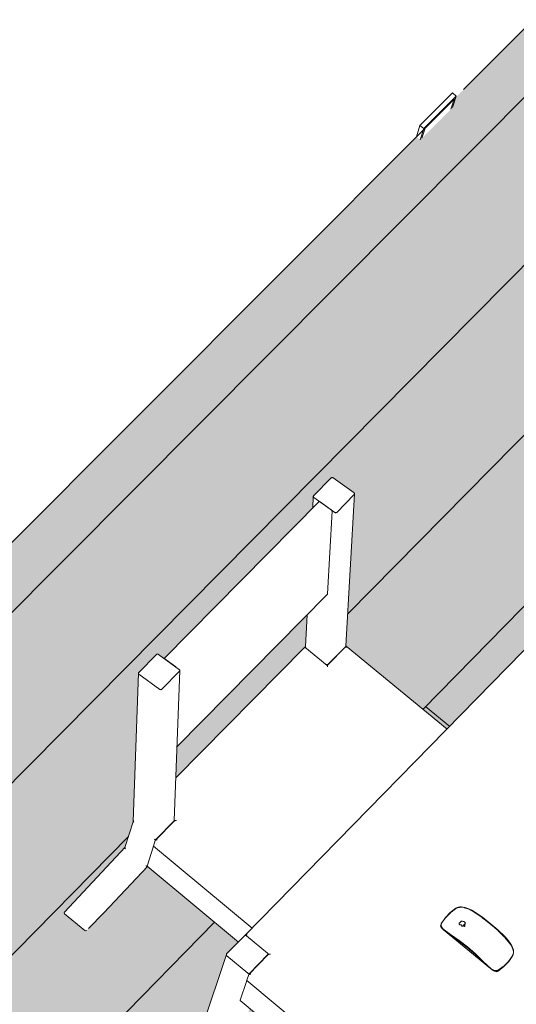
# Model space of a CAD drawing. Header units: centimetres. Extents: x 1151.07 to 1152.71, y 1902.53 to 1904.06.
# Tile 27 of 65: x 1151.94 to 1152.04, y 1903.22 to 1903.42. Entities that reach past the tile are written whole.
import ezdxf

# ---------------------------------------------------------------- set-up
doc = ezdxf.new("R2010")
doc.units = ezdxf.units.CM
for name, color, linetype, lineweight in [('Meble', 7, 'Continuous', 9), ('Osprzęt elektryczny', 7, 'Continuous', 9), ('Wyposażenie elektryczne', 7, 'Continuous', 9), ('Wyposażenie elektryczne-1', 9, 'Continuous', 9), ('Wzór powierzchni', 7, 'Continuous', 9), ('Wzór powierzchni-1', 250, 'Continuous', 9), ('Wzór powierzchni-7', 9, 'Continuous', 9), ('Ściany', 7, 'Continuous', 9)]:
    doc.layers.add(name, color=color, linetype=linetype, lineweight=lineweight)
doc.layers.add('Wzór powierzchni-2', color=7, linetype='Continuous', lineweight=9, true_color=0xedebe7)

# ---------------------------------------------------------------- blocks, each defined once
blk = doc.blocks.new('FP_8-Aksono Kopia 1')
at = {"layer": 'Wzór powierzchni-2'}
h = blk.add_hatch(color=256, dxfattribs=at)
h.paths.add_polyline_path([(1152.18047, 1903.00093), (1152.20389, 1903.04115), (1152.17427, 1903.0658), (1152.16289, 1903.04503), (1152.15949, 1903.04141), (1152.1593, 1903.04144), (1152.15924, 1903.04147), (1152.15598, 1903.0442), (1152.14417, 1903.03142), (1152.17245, 1903.00766)])
h.paths.add_polyline_path([(1152.17072, 1903.06216), (1152.17085, 1903.06223), (1152.17065, 1903.06216), (1152.17068, 1903.06216)])
h.paths.add_polyline_path([(1152.09835, 1903.07461), (1152.12356, 1903.10144), (1152.12365, 1903.10136), (1152.12366, 1903.10167), (1152.12695, 1903.10518), (1152.10659, 1903.12213), (1152.09767, 1903.10299), (1152.09412, 1903.09928), (1152.09394, 1903.09931), (1152.09388, 1903.09935), (1152.08961, 1903.10297), (1152.07607, 1903.0886), (1152.09031, 1903.07664), (1152.09325, 1903.07988), (1152.09364, 1903.0799), (1152.09802, 1903.07623), (1152.09802, 1903.07573), (1152.09781, 1903.07505), (1152.09805, 1903.07485)])
h.paths.add_polyline_path([(1152.12814, 1903.09763), (1152.12807, 1903.09767), (1152.12813, 1903.09763)])
h.paths.add_polyline_path([(1152.10409, 1903.12088), (1152.10422, 1903.12095), (1152.10403, 1903.12088), (1152.10406, 1903.12088)])
h.paths.add_polyline_path([(1152.02687, 1903.13131), (1152.027, 1903.13153), (1152.02706, 1903.13146), (1152.02712, 1903.13158), (1152.02716, 1903.13162), (1152.02676, 1903.13155), (1152.02682, 1903.13156), (1152.02687, 1903.13132)])
h.paths.add_polyline_path([(1152.03252, 1903.13314), (1152.05764, 1903.15935), (1152.05766, 1903.15938), (1152.05775, 1903.15941), (1152.05782, 1903.15938), (1152.05783, 1903.15969), (1152.05944, 1903.16137), (1152.03979, 1903.17772), (1152.03187, 1903.1578), (1152.02841, 1903.15425), (1152.02822, 1903.15427), (1152.02817, 1903.15431), (1152.02397, 1903.15791), (1152.02399, 1903.15804), (1152.0252, 1903.16117), (1152.00933, 1903.14464), (1152.02211, 1903.13392), (1152.02231, 1903.13495), (1152.02234, 1903.13495), (1152.02241, 1903.13521), (1152.02243, 1903.13521), (1152.02247, 1903.13561), (1152.02607, 1903.13954), (1152.02646, 1903.13956), (1152.03076, 1903.13595), (1152.03076, 1903.13542), (1152.03062, 1903.13473), (1152.03079, 1903.13459)])
h.paths.add_polyline_path([(1152.26753, 1903.14128), (1152.28255, 1903.15759), (1152.27022, 1903.16757), (1152.26593, 1903.15705), (1152.26255, 1903.15344), (1152.26246, 1903.1534), (1152.26226, 1903.15347), (1152.25901, 1903.15611), (1152.25484, 1903.15159), (1152.25709, 1903.14977)])
h.paths.add_polyline_path([(1152.26285, 1903.15401), (1152.26286, 1903.15419), (1152.26285, 1903.15417)])
h.paths.add_polyline_path([(1152.26307, 1903.15477), (1152.26324, 1903.15498), (1152.26316, 1903.1549)])
h.paths.add_polyline_path([(1152.06224, 1903.15573), (1152.06217, 1903.15577), (1152.06223, 1903.15573)])
h.paths.add_polyline_path([(1152.26708, 1903.16459), (1152.26718, 1903.1647), (1152.26712, 1903.16475), (1152.26707, 1903.1646)])
h.paths.add_polyline_path([(1152.03713, 1903.17663), (1152.03726, 1903.1767), (1152.03707, 1903.17664), (1152.0371, 1903.17663)])
h.paths.add_polyline_path([(1151.95929, 1903.18805), (1151.95941, 1903.1882), (1151.95942, 1903.18809), (1151.95952, 1903.18831), (1151.95956, 1903.18836), (1151.95918, 1903.18831), (1151.95924, 1903.18828), (1151.95929, 1903.18806)])
h.paths.add_polyline_path([(1152.12791, 1903.26691), (1152.12796, 1903.26677), (1152.12795, 1903.26693)])
h.paths.add_polyline_path([(1151.96629, 1903.18868), (1151.96849, 1903.19094), (1151.9669, 1903.19232), (1151.9669, 1903.19247), (1151.98067, 1903.23363), (1151.98075, 1903.23357), (1151.98072, 1903.23387), (1151.98306, 1903.23626), (1151.96501, 1903.25125), (1151.95405, 1903.23973), (1151.95285, 1903.23853), (1151.95271, 1903.23847), (1151.9524, 1903.23864), (1151.94851, 1903.24188), (1151.94842, 1903.24205), (1151.94855, 1903.24228), (1151.94937, 1903.24315), (1151.95021, 1903.24404), (1151.96055, 1903.25519), (1151.96219, 1903.26019), (1151.96221, 1903.2602), (1151.96222, 1903.26103), (1151.96229, 1903.26312), (1151.96259, 1903.27178), (1151.96275, 1903.27683), (1151.96278, 1903.27786), (1151.96298, 1903.28283), (1151.96318, 1903.28923), (1151.96325, 1903.28985), (1151.96678, 1903.29343), (1151.96719, 1903.29343), (1151.96832, 1903.29268), (1151.99783, 1903.32254), (1151.99802, 1903.32499), (1152.00151, 1903.32853), (1152.00193, 1903.32853), (1152.00608, 1903.3255), (1152.00609, 1903.32494), (1152.00442, 1903.29497), (1152.00456, 1903.29503), (1152.02455, 1903.27861), (1152.05364, 1903.30826), (1152.05367, 1903.3083), (1152.05374, 1903.30833), (1152.05381, 1903.3083), (1152.05378, 1903.30857), (1152.05724, 1903.3121), (1152.05762, 1903.3121), (1152.0618, 1903.30871), (1152.06189, 1903.30836), (1152.06202, 1903.30841), (1152.07365, 1903.29896), (1152.09159, 1903.3173), (1152.09162, 1903.31735), (1152.09189, 1903.3179), (1152.09229, 1903.31871), (1152.09753, 1903.32919), (1152.09797, 1903.33011), (1152.09869, 1903.33154), (1152.09942, 1903.333), (1152.10699, 1903.34808), (1152.10705, 1903.34808), (1152.10706, 1903.34836), (1152.11024, 1903.35142), (1152.1106, 1903.35141), (1152.11481, 1903.34799), (1152.11481, 1903.34762), (1152.11429, 1903.34659), (1152.15109, 1903.31707), (1152.15196, 1903.31792), (1152.15232, 1903.31791), (1152.15657, 1903.3145), (1152.15657, 1903.31408), (1152.14066, 1903.28423), (1152.13831, 1903.27888), (1152.13552, 1903.26588), (1152.1321, 1903.26238), (1152.13198, 1903.26237), (1152.13184, 1903.26242), (1152.12772, 1903.26579), (1152.12765, 1903.2659), (1152.12812, 1903.26833), (1152.12075, 1903.26065), (1152.13965, 1903.24528), (1152.15614, 1903.26263), (1152.1566, 1903.2635), (1152.15821, 1903.26646), (1152.16572, 1903.28012), (1152.16655, 1903.28165), (1152.16681, 1903.28212), (1152.1725, 1903.29238), (1152.17258, 1903.29233), (1152.1726, 1903.29262), (1152.17575, 1903.29574), (1152.17611, 1903.29573), (1152.18039, 1903.2923), (1152.18044, 1903.29197), (1152.17983, 1903.29087), (1152.21732, 1903.26078), (1152.21818, 1903.26166), (1152.21855, 1903.26164), (1152.22287, 1903.25817), (1152.22292, 1903.25785), (1152.20573, 1903.22857), (1152.20312, 1903.22339), (1152.19937, 1903.21106), (1152.19596, 1903.2075), (1152.19589, 1903.20747), (1152.1957, 1903.20754), (1152.19144, 1903.21104), (1152.18723, 1903.20658), (1152.20675, 1903.1907), (1152.22307, 1903.20802), (1152.22312, 1903.20812), (1152.22368, 1903.20913), (1152.22517, 1903.2116), (1152.22873, 1903.21748), (1152.22894, 1903.21777), (1152.22984, 1903.21931), (1152.23004, 1903.2196), (1152.23094, 1903.22114), (1152.23115, 1903.22143), (1152.23221, 1903.22325), (1152.2324, 1903.22356), (1152.24085, 1903.23742), (1152.24094, 1903.23737), (1152.24095, 1903.23767), (1152.24407, 1903.24086), (1152.24444, 1903.24085), (1152.24879, 1903.23735), (1152.24885, 1903.23702), (1152.24819, 1903.23595), (1152.26669, 1903.22108), (1152.27153, 1903.22987), (1152.29993, 1903.26031), (1152.06728, 1903.44535), (1152.02634, 1903.40429), (1152.02566, 1903.40222), (1152.01921, 1903.39575), (1152.01849, 1903.39634), (1152.01849, 1903.39642), (1151.87766, 1903.25521), (1151.95473, 1903.19052), (1151.95479, 1903.19134), (1151.95489, 1903.19189), (1151.95492, 1903.19178), (1151.95495, 1903.19229), (1151.95855, 1903.19617), (1151.95893, 1903.19619), (1151.96315, 1903.19264), (1151.96315, 1903.19203), (1151.96308, 1903.19138), (1151.96559, 1903.18928)])
h.paths.add_polyline_path([(1152.25084, 1903.1923), (1152.25615, 1903.20194), (1152.23692, 1903.21746), (1152.23129, 1903.20811), (1152.23151, 1903.20794), (1152.2502, 1903.19282)])
h.paths.add_polyline_path([(1151.97753, 1903.20023), (1151.99146, 1903.21446), (1151.9915, 1903.21448), (1151.99157, 1903.21451), (1151.99164, 1903.21452), (1151.99161, 1903.21475), (1151.99326, 1903.21644), (1151.98527, 1903.22302), (1151.97948, 1903.20596)])
h.paths.add_polyline_path([(1152.22776, 1903.20439), (1152.22781, 1903.20442), (1152.22778, 1903.20442)])
h.paths.add_polyline_path([(1152.22771, 1903.20436), (1152.22781, 1903.20448), (1152.22772, 1903.20438)])
h.paths.add_polyline_path([(1152.19623, 1903.20811), (1152.19623, 1903.20831), (1152.19621, 1903.20828)])
h.paths.add_polyline_path([(1151.99598, 1903.21089), (1151.99602, 1903.21097), (1151.99592, 1903.2109), (1151.99598, 1903.21089)])
h.paths.add_polyline_path([(1152.22883, 1903.21758), (1152.22897, 1903.21789), (1152.22888, 1903.21766)])
h.paths.add_polyline_path([(1152.19955, 1903.21933), (1152.19964, 1903.21944), (1152.19958, 1903.21944), (1152.19955, 1903.21935)])
h.paths.add_polyline_path([(1152.22994, 1903.21941), (1152.23008, 1903.21972), (1152.22998, 1903.21949)])
h.paths.add_polyline_path([(1152.19961, 1903.21953), (1152.19966, 1903.21976), (1152.19961, 1903.21972), (1152.19961, 1903.21967)])
h.paths.add_polyline_path([(1152.23105, 1903.22124), (1152.23119, 1903.22156), (1152.23109, 1903.22133)])
h.paths.add_polyline_path([(1152.23327, 1903.22491), (1152.23337, 1903.22517), (1152.23337, 1903.22512)])
h.paths.add_polyline_path([(1152.20232, 1903.22498), (1152.20236, 1903.22502), (1152.20234, 1903.22501)])
h.paths.add_polyline_path([(1152.20227, 1903.22496), (1152.20235, 1903.22506), (1152.20228, 1903.22498)])
h.paths.add_polyline_path([(1152.2355, 1903.2286), (1152.23564, 1903.22892), (1152.23554, 1903.22869)])
h.paths.add_polyline_path([(1151.98514, 1903.22997), (1151.98518, 1903.23004), (1151.98507, 1903.22997), (1151.98514, 1903.22997)])
h.paths.add_polyline_path([(1152.23662, 1903.23045), (1152.23673, 1903.23072), (1152.23673, 1903.23067)])
h.paths.add_polyline_path([(1152.20028, 1903.23319), (1152.20531, 1903.24183), (1152.20552, 1903.24212), (1152.20573, 1903.24263), (1152.16937, 1903.27197), (1152.16412, 1903.26236), (1152.16421, 1903.26236), (1152.2002, 1903.23325)])
h.paths.add_polyline_path([(1152.24539, 1903.2333), (1152.24567, 1903.23377), (1152.24547, 1903.23371), (1152.24558, 1903.23371), (1152.24541, 1903.23335), (1152.24539, 1903.23332)])
h.paths.add_polyline_path([(1152.23886, 1903.23417), (1152.23901, 1903.23449), (1152.23891, 1903.23426)])
h.paths.add_polyline_path([(1152.20326, 1903.23824), (1152.20345, 1903.23864), (1152.2033, 1903.23832)])
h.paths.add_polyline_path([(1151.95327, 1903.23906), (1151.95388, 1903.23959), (1151.95346, 1903.23923), (1151.95335, 1903.23913)])
h.paths.add_polyline_path([(1152.20434, 1903.24008), (1152.20447, 1903.24039), (1152.20438, 1903.24016)])
h.paths.add_polyline_path([(1151.95492, 1903.24076), (1151.9554, 1903.2412), (1151.95615, 1903.24203), (1151.95608, 1903.24203), (1151.95579, 1903.24165), (1151.95507, 1903.2409)])
h.paths.add_polyline_path([(1152.20541, 1903.24193), (1152.20555, 1903.24224), (1152.20546, 1903.24202)])
h.paths.add_polyline_path([(1151.96405, 1903.25044), (1151.96455, 1903.2509), (1151.96417, 1903.25056)])
h.paths.add_polyline_path([(1152.21946, 1903.25415), (1152.21974, 1903.25462), (1152.21965, 1903.25456), (1152.21954, 1903.25429), (1152.21947, 1903.25416)])
h.paths.add_polyline_path([(1152.16061, 1903.25874), (1152.16072, 1903.2589), (1152.16063, 1903.25877)])
h.paths.add_polyline_path([(1152.16056, 1903.25872), (1152.16064, 1903.2588), (1152.16057, 1903.25874)])
h.paths.add_polyline_path([(1152.13257, 1903.26466), (1152.1327, 1903.26484), (1152.13263, 1903.26482), (1152.13258, 1903.26469)])
h.paths.add_polyline_path([(1152.13284, 1903.26543), (1152.13279, 1903.2655), (1152.13282, 1903.26544), (1152.13284, 1903.26543)])
h.paths.add_polyline_path([(1152.13284, 1903.26573), (1152.13296, 1903.26604), (1152.1329, 1903.26603), (1152.13288, 1903.26593)])
h.paths.add_polyline_path([(1151.9706, 1903.26888), (1151.99629, 1903.29488), (1151.99632, 1903.29491), (1151.9964, 1903.29493), (1151.99643, 1903.29493), (1151.99645, 1903.29577), (1151.99655, 1903.29764), (1151.99668, 1903.30129), (1151.97084, 1903.27504), (1151.9706, 1903.269)])
h.paths.add_polyline_path([(1152.13719, 1903.28069), (1152.13726, 1903.28076), (1152.1372, 1903.28071)])
h.paths.add_polyline_path([(1152.13724, 1903.28071), (1152.13728, 1903.28075), (1152.13726, 1903.28074)])
h.paths.add_polyline_path([(1152.17697, 1903.28831), (1152.17724, 1903.28879), (1152.17714, 1903.28873), (1152.17704, 1903.28844), (1152.17698, 1903.28832)])
h.paths.add_polyline_path([(1152.13509, 1903.28894), (1152.1373, 1903.29309), (1152.13801, 1903.29443), (1152.14015, 1903.2986), (1152.1046, 1903.32728), (1152.0997, 1903.3174), (1152.09983, 1903.31744), (1152.13509, 1903.28895)])
h.paths.add_polyline_path([(1152.00437, 1903.29498), (1152.0044, 1903.29507), (1152.00437, 1903.29503)])
h.paths.add_polyline_path([(1152.05819, 1903.30475), (1152.05823, 1903.30482), (1152.05813, 1903.30476), (1152.05819, 1903.30475)])
h.paths.add_polyline_path([(1152.15316, 1903.31054), (1152.15341, 1903.31102), (1152.15332, 1903.31097), (1152.15321, 1903.31066), (1152.15316, 1903.31055)])
h.paths.add_polyline_path([(1152.09618, 1903.31387), (1152.09625, 1903.31398), (1152.09618, 1903.31389)])
h.paths.add_polyline_path([(1152.09623, 1903.3139), (1152.09629, 1903.31398), (1152.09623, 1903.31391)])
h.paths.add_polyline_path([(1152.11139, 1903.34411), (1152.11163, 1903.3446), (1152.11154, 1903.34454), (1152.11149, 1903.34434), (1152.11139, 1903.34413)])
blk = doc.blocks.new('FP_34-Aksono Kopia 1')
at = {"layer": 'Wzór powierzchni-7'}
for p, q in [((1152.07485, 1903.43933), (1151.88526, 1903.24882)), ((1152.09322, 1903.42472), (1151.90374, 1903.23331)), ((1152.11168, 1903.41004), (1152.00479, 1903.30149)), ((1152.13022, 1903.39529), (1152.01976, 1903.28251)), ((1152.02029, 1903.28305), (1152.02508, 1903.27911)), ((1151.9612, 1903.25721), (1151.9223, 1903.21772)), ((1151.97833, 1903.24021), (1151.94096, 1903.20205))]:
    blk.add_line(p, q, dxfattribs=at)

msp = doc.modelspace()

# ---------------------------------------------------------------- linework, layer by layer
at = {"layer": 'Meble'}
for p, q in [((1151.99802, 1903.32499), (1152.00151, 1903.32853)), ((1152.00189, 1903.32856), (1152.00607, 1903.32555)), ((1152.00611, 1903.32523), (1152.00261, 1903.32169)), ((1152.00617, 1903.32537), (1152.00443, 1903.29512)), ((1151.96822, 1903.29258), (1151.99911, 1903.32382)), ((1151.99783, 1903.32251), (1151.99795, 1903.32486)), ((1152.00223, 1903.32167), (1151.99805, 1903.32467)), ((1151.99931, 1903.32377), (1152.00148, 1903.32221)), ((1152.00168, 1903.32193), (1152.00077, 1903.30546)), ((1151.98441, 1903.23758), (1152.05358, 1903.3083)), ((1152.00076, 1903.30542), (1151.97083, 1903.27507)), ((1151.99638, 1903.29504), (1151.99671, 1903.30132)), ((1151.9706, 1903.26888), (1151.99624, 1903.29491)), ((1151.99625, 1903.29491), (1152.00074, 1903.29122)), ((1151.99629, 1903.29479), (1151.99639, 1903.29509)), ((1152.00073, 1903.29122), (1152.00451, 1903.29506)), ((1152.00093, 1903.29149), (1152.00437, 1903.29498)), ((1152.00442, 1903.29507), (1152.00435, 1903.29484)), ((1152.00451, 1903.29506), (1152.00451, 1903.29506)), ((1152.00452, 1903.29506), (1152.02457, 1903.2786)), ((1151.96325, 1903.28985), (1151.96678, 1903.29343)), ((1151.96716, 1903.29345), (1151.97134, 1903.2904)), ((1151.96842, 1903.29253), (1151.96837, 1903.29257)), ((1151.97059, 1903.29095), (1151.96842, 1903.29253)), ((1151.97137, 1903.29008), (1151.96783, 1903.2865)), ((1151.97143, 1903.29022), (1151.97027, 1903.26039)), ((1151.97064, 1903.29091), (1151.97059, 1903.29095)), ((1151.96216, 1903.2603), (1151.96318, 1903.28971)), ((1151.96746, 1903.28648), (1151.96328, 1903.28953)), ((1151.96051, 1903.25506), (1151.96217, 1903.26036)), ((1151.96653, 1903.25646), (1151.97035, 1903.26034)), ((1151.96672, 1903.25671), (1151.9702, 1903.26025)), ((1151.97026, 1903.26034), (1151.97018, 1903.26011)), ((1151.94847, 1903.24221), (1151.96056, 1903.25514)), ((1151.96491, 1903.25136), (1151.9661, 1903.25511)), ((1151.96652, 1903.25644), (1151.96617, 1903.25532)), ((1151.98581, 1903.23899), (1151.96618, 1903.25528)), ((1151.96501, 1903.25125), (1151.95631, 1903.24203)), ((1151.98305, 1903.23625), (1151.96491, 1903.25133)), ((1151.94952, 1903.24327), (1151.94963, 1903.24339)), ((1151.94851, 1903.24188), (1151.95252, 1903.23853)), ((1151.95631, 1903.24202), (1151.95328, 1903.23894)), ((1151.95631, 1903.24203), (1151.95631, 1903.24202)), ((1151.98426, 1903.23749), (1151.98072, 1903.23387)), ((1151.98883, 1903.23402), (1151.98464, 1903.2375)), ((1151.96689, 1903.19247), (1151.98067, 1903.23378)), ((1151.98075, 1903.23352), (1151.98495, 1903.23004)), ((1151.98513, 1903.22978), (1151.98901, 1903.23376)), ((1151.98532, 1903.23004), (1151.98886, 1903.23367)), ((1151.98892, 1903.23375), (1151.98884, 1903.23352)), ((1151.98511, 1903.22976), (1151.98474, 1903.22864)), ((1151.9834, 1903.22468), (1151.98467, 1903.22843)), ((1152.20594, 1903.04467), (1151.98475, 1903.2286)), ((1152.20389, 1903.04115), (1151.9834, 1903.22465))]:
    msp.add_line(p, q, dxfattribs=at)
for points in [[(1152.00151, 1903.32853, 0), (1152.00156, 1903.32856, 0), (1152.00161, 1903.32859, 0), (1152.00166, 1903.32861, 0), (1152.00172, 1903.32861, 0), (1152.00178, 1903.3286, 0), (1152.00184, 1903.32858, 0), (1152.00189, 1903.32856, 0)], [(1152.00607, 1903.32555, 0), (1152.00611, 1903.32552, 0), (1152.00614, 1903.32547, 0), (1152.00616, 1903.32542, 0), (1152.00617, 1903.32537, 0), (1152.00616, 1903.32532, 0), (1152.00614, 1903.32528, 0), (1152.00611, 1903.32523, 0)], [(1151.99805, 1903.32467, 0), (1151.99801, 1903.32471, 0), (1151.99798, 1903.32476, 0), (1151.99796, 1903.3248, 0), (1151.99795, 1903.32485, 0), (1151.99796, 1903.3249, 0), (1151.99798, 1903.32495, 0), (1151.99802, 1903.32499, 0)], [(1151.99911, 1903.32381, 0), (1151.99913, 1903.32383, 0), (1151.99916, 1903.32383, 0), (1151.99921, 1903.32382, 0), (1151.99926, 1903.3238, 0), (1151.99931, 1903.32377, 0)], [(1152.00148, 1903.32221, 0), (1152.00153, 1903.32217, 0), (1152.00158, 1903.32212, 0), (1152.00162, 1903.32206, 0), (1152.00165, 1903.32201, 0), (1152.00167, 1903.32197, 0), (1152.00168, 1903.32193, 0)], [(1152.00261, 1903.32169, 0), (1152.00256, 1903.32166, 0), (1152.00251, 1903.32163, 0), (1152.00246, 1903.32162, 0), (1152.0024, 1903.32161, 0), (1152.00234, 1903.32162, 0), (1152.00228, 1903.32164, 0), (1152.00223, 1903.32167, 0)], [(1152.00077, 1903.30546, 0), (1152.00076, 1903.30543, 0), (1152.00076, 1903.30542, 0)], [(1151.99625, 1903.29491, 0), (1151.99625, 1903.29491, 0), (1151.99627, 1903.29488, 0), (1151.99628, 1903.29482, 0), (1151.99629, 1903.29475, 0), (1151.9963, 1903.29467, 0)], [(1151.9964, 1903.29514, 0), (1151.99638, 1903.29509, 0), (1151.99638, 1903.29504, 0), (1151.99638, 1903.29498, 0), (1151.9964, 1903.29493, 0), (1151.99643, 1903.29488, 0), (1151.99647, 1903.29484, 0)], [(1152.00437, 1903.29498, 0), (1152.0044, 1903.29503, 0), (1152.00442, 1903.29507, 0), (1152.00443, 1903.29513, 0), (1152.00443, 1903.29518, 0)], [(1152.00457, 1903.29482, 0), (1152.00456, 1903.2949, 0), (1152.00455, 1903.29497, 0), (1152.00454, 1903.29503, 0), (1152.00452, 1903.29506, 0), (1152.00452, 1903.29506, 0)], [(1151.96678, 1903.29343, 0), (1151.96683, 1903.29346, 0), (1151.96688, 1903.29349, 0), (1151.96693, 1903.2935, 0), (1151.96699, 1903.29351, 0), (1151.96705, 1903.2935, 0), (1151.96711, 1903.29348, 0), (1151.96716, 1903.29345, 0)], [(1151.97134, 1903.2904, 0), (1151.97138, 1903.29037, 0), (1151.97141, 1903.29032, 0), (1151.97143, 1903.29027, 0), (1151.97143, 1903.29022, 0), (1151.97143, 1903.29017, 0), (1151.9714, 1903.29012, 0), (1151.97137, 1903.29008, 0)], [(1152.00056, 1903.29148, 0), (1152.00061, 1903.29145, 0), (1152.00066, 1903.29142, 0), (1152.00072, 1903.29141, 0), (1152.00078, 1903.29141, 0), (1152.00084, 1903.29143, 0), (1152.00089, 1903.29145, 0), (1152.00093, 1903.29149, 0)], [(1152.00079, 1903.29098, 0), (1152.00078, 1903.29106, 0), (1152.00077, 1903.29113, 0), (1152.00076, 1903.29118, 0), (1152.00075, 1903.29122, 0), (1152.00074, 1903.29122, 0)], [(1151.96328, 1903.28953, 0), (1151.96324, 1903.28956, 0), (1151.96321, 1903.28961, 0), (1151.96319, 1903.28966, 0), (1151.96318, 1903.28971, 0), (1151.96319, 1903.28976, 0), (1151.96321, 1903.28981, 0), (1151.96325, 1903.28985, 0)], [(1151.96783, 1903.2865, 0), (1151.96779, 1903.28647, 0), (1151.96774, 1903.28644, 0), (1151.96768, 1903.28643, 0), (1151.96762, 1903.28642, 0), (1151.96756, 1903.28643, 0), (1151.96751, 1903.28645, 0), (1151.96746, 1903.28648, 0)], [(1151.96219, 1903.2604, 0), (1151.96217, 1903.26036, 0), (1151.96216, 1903.2603, 0)], [(1151.96216, 1903.2603, 0), (1151.96217, 1903.26025, 0), (1151.96219, 1903.2602, 0), (1151.96222, 1903.26015, 0), (1151.96226, 1903.26011, 0)], [(1151.9702, 1903.26025, 0), (1151.97024, 1903.26029, 0), (1151.97026, 1903.26034, 0), (1151.97027, 1903.2604, 0), (1151.97026, 1903.26045, 0)], [(1151.97074, 1903.26043, 0), (1151.97065, 1903.26043, 0), (1151.97055, 1903.26041, 0), (1151.97047, 1903.26039, 0), (1151.97041, 1903.26037, 0), (1151.97036, 1903.26035, 0), (1151.97035, 1903.26034, 0)], [(1151.96635, 1903.25671, 0), (1151.9664, 1903.25668, 0), (1151.96646, 1903.25665, 0), (1151.96652, 1903.25664, 0), (1151.96657, 1903.25664, 0), (1151.96663, 1903.25666, 0), (1151.96668, 1903.25668, 0), (1151.96672, 1903.25671, 0)], [(1151.96051, 1903.25506, 0), (1151.96051, 1903.25505, 0), (1151.9605, 1903.255, 0), (1151.96051, 1903.25495, 0), (1151.96053, 1903.2549, 0), (1151.96055, 1903.25485, 0), (1151.96059, 1903.25481, 0)], [(1151.9661, 1903.25511, 0), (1151.96611, 1903.25514, 0), (1151.96614, 1903.25519, 0), (1151.96617, 1903.25524, 0), (1151.96621, 1903.25529, 0)], [(1151.9662, 1903.25527, 0), (1151.96617, 1903.25529, 0), (1151.96617, 1903.25532, 0)], [(1151.96692, 1903.25655, 0), (1151.96683, 1903.25654, 0), (1151.96673, 1903.25653, 0), (1151.96665, 1903.25651, 0), (1151.96659, 1903.25649, 0), (1151.96654, 1903.25646, 0), (1151.96652, 1903.25644, 0)], [(1151.96467, 1903.25142, 0), (1151.96472, 1903.25139, 0), (1151.96478, 1903.25136, 0), (1151.96484, 1903.25135, 0), (1151.96489, 1903.25135, 0)], [(1151.96491, 1903.25133, 0), (1151.9649, 1903.25134, 0), (1151.96491, 1903.25136, 0)], [(1151.94851, 1903.24188, 0), (1151.94842, 1903.24205, 0), (1151.94848, 1903.24222, 0)], [(1151.95289, 1903.23854, 0), (1151.95271, 1903.23847, 0), (1151.95252, 1903.23853, 0)], [(1151.98464, 1903.2375, 0), (1151.98458, 1903.23754, 0), (1151.98452, 1903.23756, 0), (1151.98445, 1903.23757, 0), (1151.98438, 1903.23756, 0), (1151.98432, 1903.23753, 0), (1151.98426, 1903.23749, 0)], [(1151.98481, 1903.23767, 0), (1151.98471, 1903.23767, 0), (1151.98462, 1903.23766, 0), (1151.98454, 1903.23764, 0), (1151.98447, 1903.23761, 0), (1151.98442, 1903.23759, 0), (1151.9844, 1903.23756, 0)], [(1151.98072, 1903.23387, 0), (1151.98068, 1903.23382, 0), (1151.98066, 1903.23376, 0), (1151.98066, 1903.23369, 0), (1151.98067, 1903.23363, 0), (1151.98071, 1903.23357, 0), (1151.98075, 1903.23352, 0)], [(1151.98886, 1903.23367, 0), (1151.9889, 1903.23372, 0), (1151.98892, 1903.23378, 0), (1151.98893, 1903.23384, 0), (1151.98891, 1903.23391, 0), (1151.98888, 1903.23397, 0), (1151.98883, 1903.23402, 0)], [(1151.98941, 1903.23385, 0), (1151.98932, 1903.23385, 0), (1151.98922, 1903.23383, 0), (1151.98914, 1903.23382, 0), (1151.98907, 1903.23379, 0), (1151.98902, 1903.23377, 0), (1151.98901, 1903.23376, 0)], [(1151.98495, 1903.23004, 0), (1151.985, 1903.23, 0), (1151.98507, 1903.22997, 0), (1151.98514, 1903.22997, 0), (1151.98521, 1903.22998, 0), (1151.98527, 1903.23, 0), (1151.98532, 1903.23004, 0)], [(1151.98511, 1903.22976, 0), (1151.98514, 1903.22979, 0), (1151.98518, 1903.22981, 0), (1151.98525, 1903.22984, 0), (1151.98533, 1903.22986, 0), (1151.98543, 1903.22987, 0), (1151.98553, 1903.22987, 0)], [(1151.98467, 1903.22843, 0), (1151.98468, 1903.22847, 0), (1151.98471, 1903.22851, 0), (1151.98474, 1903.22856, 0), (1151.98478, 1903.22861, 0)], [(1151.98477, 1903.22859, 0), (1151.98474, 1903.22862, 0), (1151.98474, 1903.22864, 0)], [(1151.9834, 1903.22465, 0), (1151.98339, 1903.22466, 0), (1151.9834, 1903.22468, 0)]]:
    msp.add_polyline3d(points, dxfattribs=at)
at = {"layer": 'Osprzęt elektryczny'}
for p, q in [((1152.01916, 1903.39862), (1152.02562, 1903.40509)), ((1152.02639, 1903.40447), (1152.01994, 1903.398)), ((1152.02597, 1903.40388), (1152.02021, 1903.3981)), ((1152.02531, 1903.40187), (1152.02597, 1903.40388)), ((1152.02639, 1903.40447), (1152.02562, 1903.40509)), ((1152.02566, 1903.40222), (1152.02639, 1903.40447)), ((1152.01844, 1903.39637), (1152.01916, 1903.39862)), ((1152.01916, 1903.39862), (1152.01994, 1903.398)), ((1152.01994, 1903.398), (1152.01921, 1903.39575)), ((1152.02021, 1903.3981), (1152.01956, 1903.3961))]:
    msp.add_line(p, q, dxfattribs=at)
at = {"layer": 'Wyposażenie elektryczne'}
for p, q in [((1152.02332, 1903.23953), (1152.02327, 1903.23955)), ((1152.0233, 1903.23964), (1152.02336, 1903.2398)), ((1152.02336, 1903.2398), (1152.0234, 1903.2399)), ((1152.02792, 1903.23949), (1152.02792, 1903.23952)), ((1152.02809, 1903.23951), (1152.0281, 1903.23948)), ((1152.02356, 1903.23898), (1152.02501, 1903.23784)), ((1152.02501, 1903.23784), (1152.02356, 1903.23898)), ((1152.02387, 1903.2387), (1152.0236, 1903.23892)), ((1152.03318, 1903.23101), (1152.02387, 1903.2387)), ((1152.02677, 1903.23658), (1152.02501, 1903.23784)), ((1152.02856, 1903.23519), (1152.02677, 1903.23658)), ((1152.03029, 1903.23367), (1152.02856, 1903.23519)), ((1152.03198, 1903.23208), (1152.0303, 1903.23366)), ((1152.03752, 1903.23338), (1152.0368, 1903.23237)), ((1152.03765, 1903.23369), (1152.03759, 1903.23353)), ((1152.0376, 1903.23357), (1152.03759, 1903.23353)), ((1152.03769, 1903.23379), (1152.03765, 1903.23369)), ((1152.03353, 1903.23074), (1152.03198, 1903.23207)), ((1152.03584, 1903.23139), (1152.03476, 1903.23061)), ((1152.03345, 1903.23079), (1152.03318, 1903.23101)), ((1152.0337, 1903.2306), (1152.03374, 1903.23058)), ((1152.03453, 1903.23052), (1152.03428, 1903.23048)), ((1152.03476, 1903.23061), (1152.03453, 1903.23052))]:
    msp.add_line(p, q, dxfattribs=at)
for points in [[(1152.02629, 1903.24296, 0), (1152.02517, 1903.24209, 0), (1152.02423, 1903.24112, 0), (1152.02348, 1903.24007, 0)], [(1152.02736, 1903.24325, 0), (1152.02708, 1903.24324, 0), (1152.0268, 1903.24319, 0), (1152.02654, 1903.2431, 0), (1152.02629, 1903.24296, 0)], [(1152.0289, 1903.24287, 0), (1152.02816, 1903.24314, 0), (1152.02736, 1903.24325, 0)], [(1152.03003, 1903.24226, 0), (1152.02946, 1903.24258, 0), (1152.0289, 1903.24287, 0)], [(1152.03609, 1903.23726, 0), (1152.03464, 1903.23865, 0), (1152.03312, 1903.23995, 0), (1152.03158, 1903.24117, 0), (1152.03003, 1903.24226, 0)], [(1152.02327, 1903.23955, 0), (1152.02332, 1903.23969, 0), (1152.02339, 1903.23983, 0)], [(1152.02327, 1903.23955, 0), (1152.02327, 1903.2394, 0), (1152.02331, 1903.23926, 0), (1152.02341, 1903.23912, 0)], [(1152.02344, 1903.23996, 0), (1152.02335, 1903.23975, 0), (1152.02331, 1903.23954, 0), (1152.02334, 1903.23933, 0), (1152.02341, 1903.23913, 0)], [(1152.02341, 1903.23914, 0), (1152.02334, 1903.23933, 0), (1152.02331, 1903.23954, 0), (1152.02335, 1903.23975, 0), (1152.02344, 1903.23996, 0)], [(1152.02348, 1903.24007, 0), (1152.02338, 1903.23985, 0), (1152.02335, 1903.23964, 0), (1152.02337, 1903.23943, 0), (1152.02345, 1903.23924, 0)], [(1152.02345, 1903.23907, 0), (1152.02343, 1903.2391, 0), (1152.02341, 1903.23914, 0)], [(1152.02341, 1903.23913, 0), (1152.02343, 1903.2391, 0), (1152.02345, 1903.23907, 0)], [(1152.02341, 1903.23912, 0), (1152.02343, 1903.23909, 0), (1152.02345, 1903.23907, 0)], [(1152.02345, 1903.23924, 0), (1152.02357, 1903.23904, 0), (1152.02371, 1903.23884, 0)], [(1152.02345, 1903.23907, 0), (1152.02357, 1903.23895, 0), (1152.02371, 1903.23884, 0)], [(1152.02371, 1903.23884, 0), (1152.02526, 1903.23774, 0), (1152.02693, 1903.23658, 0), (1152.0286, 1903.23529, 0), (1152.03021, 1903.23387, 0), (1152.03176, 1903.23237, 0), (1152.03331, 1903.23091, 0)], [(1152.02501, 1903.23784, 0), (1152.02677, 1903.23658, 0), (1152.02856, 1903.23519, 0), (1152.03029, 1903.23367, 0)], [(1152.03698, 1903.2362, 0), (1152.03654, 1903.23674, 0), (1152.03609, 1903.23726, 0)], [(1152.03773, 1903.2347, 0), (1152.03743, 1903.23549, 0), (1152.03698, 1903.2362, 0)], [(1152.0303, 1903.23366, 0), (1152.03198, 1903.23207, 0), (1152.03353, 1903.23074, 0)], [(1152.03476, 1903.23061, 0), (1152.03584, 1903.23139, 0), (1152.03679, 1903.23237, 0), (1152.03757, 1903.23352, 0)], [(1152.03479, 1903.23072, 0), (1152.03588, 1903.2315, 0), (1152.03683, 1903.23247, 0), (1152.03761, 1903.23362, 0)], [(1152.03757, 1903.23352, 0), (1152.03679, 1903.23237, 0), (1152.03584, 1903.23139, 0)], [(1152.03761, 1903.23362, 0), (1152.03772, 1903.23387, 0), (1152.03777, 1903.23414, 0), (1152.03777, 1903.23442, 0), (1152.03773, 1903.2347, 0)], [(1152.03762, 1903.23362, 0), (1152.03768, 1903.23377, 0), (1152.03772, 1903.23397, 0)], [(1152.03772, 1903.23397, 0), (1152.03768, 1903.23377, 0), (1152.03762, 1903.23362, 0)], [(1152.03678, 1903.23234, 0), (1152.03583, 1903.23136, 0), (1152.03471, 1903.23048, 0)], [(1152.03331, 1903.23091, 0), (1152.03356, 1903.23078, 0), (1152.03382, 1903.23067, 0)], [(1152.03331, 1903.23091, 0), (1152.03349, 1903.23075, 0), (1152.0337, 1903.2306, 0)], [(1152.0337, 1903.2306, 0), (1152.03374, 1903.23058, 0), (1152.03378, 1903.23057, 0)], [(1152.03378, 1903.23057, 0), (1152.03374, 1903.23058, 0), (1152.0337, 1903.2306, 0)], [(1152.03378, 1903.23057, 0), (1152.03403, 1903.2305, 0), (1152.03428, 1903.23048, 0), (1152.03453, 1903.23052, 0), (1152.03476, 1903.23061, 0)], [(1152.03428, 1903.23048, 0), (1152.03403, 1903.2305, 0), (1152.03378, 1903.23057, 0)], [(1152.03378, 1903.23055, 0), (1152.034, 1903.23043, 0), (1152.03422, 1903.23036, 0), (1152.03443, 1903.23033, 0)], [(1152.03382, 1903.23067, 0), (1152.03407, 1903.2306, 0), (1152.03432, 1903.23058, 0), (1152.03456, 1903.23062, 0), (1152.03479, 1903.23072, 0)], [(1152.03471, 1903.23048, 0), (1152.03457, 1903.2304, 0), (1152.03443, 1903.23033, 0)]]:
    msp.add_polyline3d(points, dxfattribs=at)
at = {"layer": 'Wyposażenie elektryczne-1'}
for p, q in [((1152.02791, 1903.24309), (1152.02732, 1903.24315)), ((1152.02732, 1903.24315), (1152.02791, 1903.24309)), ((1152.02797, 1903.24308), (1152.02846, 1903.24294)), ((1152.02847, 1903.24294), (1152.02797, 1903.24307)), ((1152.02846, 1903.24294), (1152.02868, 1903.24284)), ((1152.02868, 1903.24284), (1152.02847, 1903.24294)), ((1152.02419, 1903.24102), (1152.02347, 1903.24002)), ((1152.02347, 1903.24002), (1152.02419, 1903.24102)), ((1152.02626, 1903.24286), (1152.02534, 1903.24216)), ((1152.02534, 1903.24216), (1152.02626, 1903.24286)), ((1152.02992, 1903.24218), (1152.02872, 1903.24282)), ((1152.02872, 1903.24282), (1152.02992, 1903.24218)), ((1152.02941, 1903.24252), (1152.02887, 1903.24279)), ((1152.03003, 1903.24226), (1152.02946, 1903.2425)), ((1152.02345, 1903.23907), (1152.02356, 1903.23898)), ((1152.02356, 1903.23898), (1152.02345, 1903.23907)), ((1152.02697, 1903.23987), (1152.02697, 1903.2399)), ((1152.02702, 1903.23973), (1152.02708, 1903.23964)), ((1152.02708, 1903.23964), (1152.02708, 1903.23961)), ((1152.02724, 1903.24018), (1152.02725, 1903.24022)), ((1152.02752, 1903.24039), (1152.02739, 1903.24038)), ((1152.02752, 1903.23936), (1152.02752, 1903.23939)), ((1152.02791, 1903.24032), (1152.02778, 1903.24036)), ((1152.02797, 1903.23966), (1152.02797, 1903.23969)), ((1152.02804, 1903.23935), (1152.02805, 1903.23932)), ((1152.02819, 1903.24001), (1152.02819, 1903.23998)), ((1152.03696, 1903.23605), (1152.03602, 1903.23717)), ((1152.03602, 1903.23717), (1152.03696, 1903.23605)), ((1152.0365, 1903.23669), (1152.03609, 1903.23726)), ((1152.03692, 1903.23616), (1152.0365, 1903.23669)), ((1152.03721, 1903.23573), (1152.03699, 1903.23602)), ((1152.03699, 1903.23601), (1152.03721, 1903.23572)), ((1152.03757, 1903.23352), (1152.03762, 1903.23362)), ((1152.03762, 1903.23362), (1152.03757, 1903.23352)), ((1152.03765, 1903.23376), (1152.03762, 1903.23362)), ((1152.03353, 1903.23074), (1152.0337, 1903.2306)), ((1152.0337, 1903.2306), (1152.03353, 1903.23074))]:
    msp.add_line(p, q, dxfattribs=at)
for points in [[(1152.02732, 1903.24315, 0), (1152.02704, 1903.24314, 0), (1152.02677, 1903.24309, 0), (1152.0265, 1903.24299, 0), (1152.02626, 1903.24286, 0)], [(1152.02626, 1903.24286, 0), (1152.0265, 1903.24299, 0), (1152.02677, 1903.24309, 0), (1152.02704, 1903.24314, 0), (1152.02732, 1903.24315, 0)], [(1152.02876, 1903.24284, 0), (1152.02867, 1903.24288, 0), (1152.02846, 1903.24294, 0)], [(1152.02529, 1903.24213, 0), (1152.02514, 1903.24199, 0), (1152.02424, 1903.24107, 0)], [(1152.02424, 1903.24107, 0), (1152.02514, 1903.24199, 0), (1152.02529, 1903.24213, 0)], [(1152.03151, 1903.24112, 0), (1152.03037, 1903.2419, 0), (1152.02996, 1903.24216, 0)], [(1152.02996, 1903.24216, 0), (1152.03037, 1903.24191, 0), (1152.03151, 1903.24112, 0)], [(1152.03451, 1903.23865, 0), (1152.03399, 1903.23911, 0), (1152.0322, 1903.24059, 0), (1152.03154, 1903.24109, 0)], [(1152.03154, 1903.24109, 0), (1152.0322, 1903.24059, 0), (1152.03399, 1903.23911, 0), (1152.03451, 1903.23865, 0)], [(1152.02709, 1903.24009, 0), (1152.02705, 1903.24007, 0), (1152.02701, 1903.24004, 0), (1152.02699, 1903.24001, 0), (1152.02697, 1903.23998, 0), (1152.02697, 1903.23994, 0)], [(1152.02697, 1903.23994, 0), (1152.02698, 1903.23983, 0), (1152.02701, 1903.23975, 0)], [(1152.02699, 1903.23998, 0), (1152.02702, 1903.24001, 0), (1152.02705, 1903.24004, 0), (1152.02709, 1903.24006, 0)], [(1152.02708, 1903.23964, 0), (1152.02715, 1903.23966, 0), (1152.02722, 1903.23967, 0), (1152.02729, 1903.23967, 0)], [(1152.02725, 1903.24025, 0), (1152.02723, 1903.24021, 0), (1152.02721, 1903.24017, 0), (1152.02718, 1903.24014, 0), (1152.02714, 1903.24011, 0), (1152.02709, 1903.24009, 0)], [(1152.02739, 1903.24038, 0), (1152.02735, 1903.24037, 0), (1152.02731, 1903.24035, 0), (1152.02728, 1903.24032, 0), (1152.02726, 1903.24029, 0), (1152.02725, 1903.24025, 0)], [(1152.02725, 1903.24022, 0), (1152.02726, 1903.24026, 0), (1152.02728, 1903.24029, 0), (1152.02732, 1903.24032, 0), (1152.02735, 1903.24034, 0), (1152.0274, 1903.24035, 0)], [(1152.0273, 1903.23967, 0), (1152.02737, 1903.23965, 0), (1152.02743, 1903.23961, 0), (1152.02748, 1903.23957, 0), (1152.02751, 1903.23951, 0), (1152.02752, 1903.23945, 0), (1152.02752, 1903.23939, 0)], [(1152.02752, 1903.23939, 0), (1152.02759, 1903.23939, 0), (1152.02765, 1903.23941, 0), (1152.02771, 1903.23943, 0), (1152.02777, 1903.23947, 0), (1152.02781, 1903.23952, 0), (1152.02783, 1903.23957, 0)], [(1152.02778, 1903.24036, 0), (1152.02765, 1903.24039, 0), (1152.02756, 1903.24039, 0)], [(1152.02783, 1903.23957, 0), (1152.02786, 1903.23963, 0), (1152.02791, 1903.23969, 0)], [(1152.02791, 1903.23969, 0), (1152.02796, 1903.23974, 0), (1152.02803, 1903.23977, 0)], [(1152.02797, 1903.23969, 0), (1152.02794, 1903.23964, 0), (1152.02792, 1903.23958, 0), (1152.02792, 1903.23953, 0), (1152.02793, 1903.23948, 0), (1152.02795, 1903.23943, 0), (1152.02799, 1903.23938, 0), (1152.02804, 1903.23935, 0)], [(1152.02805, 1903.23932, 0), (1152.028, 1903.23935, 0), (1152.02796, 1903.2394, 0), (1152.02793, 1903.23945, 0), (1152.02792, 1903.2395, 0)], [(1152.02817, 1903.24006, 0), (1152.02811, 1903.24016, 0), (1152.02802, 1903.24025, 0), (1152.02795, 1903.2403, 0)], [(1152.02804, 1903.23935, 0), (1152.02808, 1903.23941, 0), (1152.02809, 1903.23947, 0), (1152.02809, 1903.23953, 0), (1152.02807, 1903.23959, 0), (1152.02803, 1903.23965, 0), (1152.02797, 1903.23969, 0)], [(1152.02803, 1903.23977, 0), (1152.02809, 1903.2398, 0), (1152.02813, 1903.23985, 0), (1152.02817, 1903.2399, 0), (1152.02818, 1903.23995, 0), (1152.02819, 1903.24001, 0), (1152.02817, 1903.24006, 0)], [(1152.02803, 1903.23961, 0), (1152.02807, 1903.23956, 0), (1152.02809, 1903.2395, 0), (1152.0281, 1903.23944, 0), (1152.02808, 1903.23938, 0), (1152.02805, 1903.23932, 0)], [(1152.03599, 1903.2372, 0), (1152.0357, 1903.23751, 0), (1152.03458, 1903.23859, 0)], [(1152.03458, 1903.23859, 0), (1152.0357, 1903.2375, 0), (1152.03599, 1903.2372, 0)], [(1152.03721, 1903.23572, 0), (1152.03709, 1903.23593, 0), (1152.03698, 1903.23609, 0)], [(1152.03769, 1903.2346, 0), (1152.03749, 1903.23518, 0), (1152.03721, 1903.23573, 0)], [(1152.03721, 1903.23572, 0), (1152.03749, 1903.23518, 0), (1152.03769, 1903.2346, 0)], [(1152.03769, 1903.2346, 0), (1152.03773, 1903.23432, 0), (1152.03773, 1903.23404, 0)], [(1152.03773, 1903.23404, 0), (1152.03773, 1903.23432, 0), (1152.03769, 1903.23459, 0)]]:
    msp.add_polyline3d(points, dxfattribs=at)
at = {"layer": 'Ściany'}
for p, q in [((1152.02784, 1903.4058), (1152.06728, 1903.44535)), ((1151.88033, 1903.25789), (1152.02017, 1903.39811))]:
    msp.add_line(p, q, dxfattribs=at)

# ---------------------------------------------------------------- block references
at = {"layer": 'Wzór powierzchni'}
msp.add_blockref('FP_34-Aksono Kopia 1', (0, 0), dxfattribs=at)
at = {"layer": 'Wzór powierzchni-1'}
msp.add_blockref('FP_8-Aksono Kopia 1', (0, 0), dxfattribs=at)

doc.saveas('drawing.dxf')
